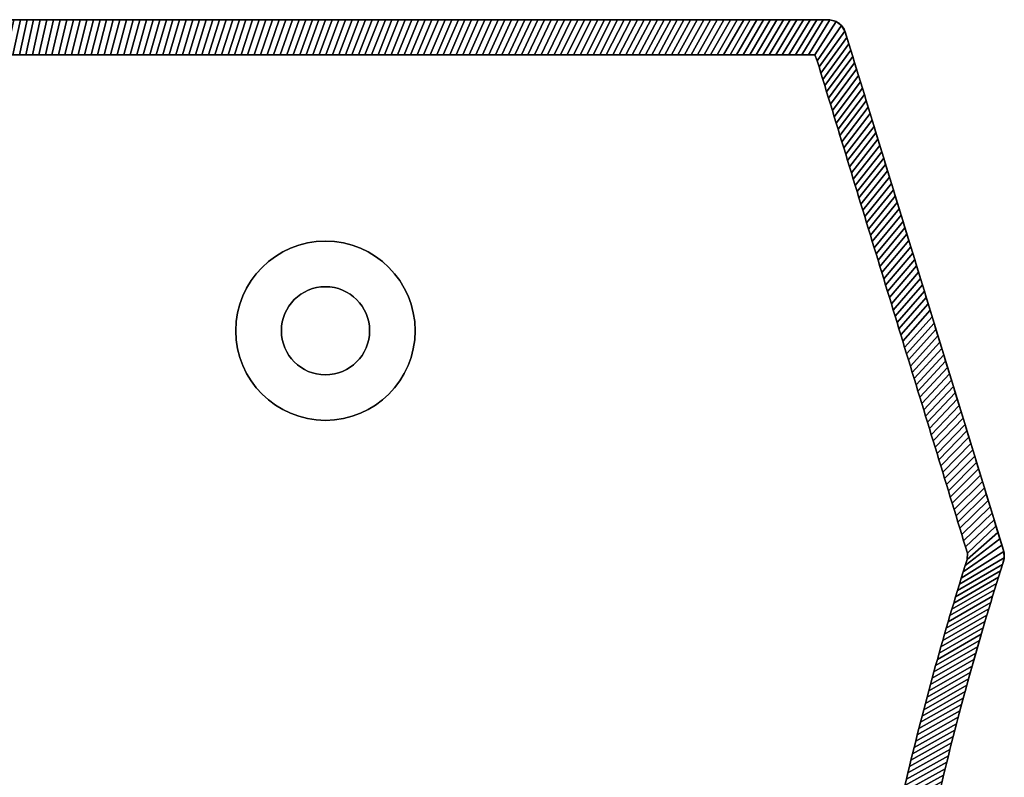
# Model space of a CAD drawing. Extents: x -14.9 to 10.6, y -11.3 to 8.7.
# Tile 13 of 13: x 4 to 10.6, y 3.7 to 8.7. Entities that reach past the tile are written whole.
import ezdxf

# ---------------------------------------------------------------- set-up
doc = ezdxf.new("R2010")
doc.units = 0
doc.header["$MEASUREMENT"] = 0
doc.layers.get('0').update_dxf_attribs({"linetype": 'CONTINUOUS'})

msp = doc.modelspace()

# ---------------------------------------------------------------- linework, layer by layer
at = {"elevation": -7.7762}
msp.add_lwpolyline([(10.5531, -7.7074), (9.4926, -11.1843, -0.326191), (9.3799, -11.2666), (8.7916, -11.2666), (-14.6762, -11.2666, -0.376322), (-14.8817, -11.0321), (-14.8817, -11.0314), (-14.8817, 8.4989, -0.376322), (-14.6762, 8.7334), (8.7916, 8.7334), (9.3799, 8.7334, -0.32213), (9.492, 8.6528), (10.5531, 5.1743, -0.164351), (10.5529, 5.0985, 0.155264), (10.553, -7.6316, -0.162918)], format="xyb", close=True, dxfattribs=at)
at = {"extrusion": (-6.94077e-08, 1, -1.83697e-16)}
for centre, radius in [((-5.9798, -5.9258, 8.7334), 0.6102), ((-5.9798, 4.6411, 8.7334), 0.6102), ((-5.9798, -5.9258, 8.7334), 0.2756), ((-5.9798, 4.6411, 8.7334), 0.2756)]:
    msp.add_circle(centre, radius, dxfattribs=at)
for radius in [0.6011, 0.2956]:
    msp.add_circle((6.008, 6.6468, -8.0124), radius)
at = {"extrusion": (0, 0, -1)}
for radius in [0.6011, 0.2956]:
    msp.add_circle((-6.008, 6.6468, -6.73), radius, dxfattribs=at)

# ---------------------------------------------------------------- meshes
mesh = msp.add_polymesh((2, 9))
for k, corner in enumerate([(4.0867, 8.4972, -8.0124), (4.043, 8.4972, -8.0124), (3.9993, 8.4972, -8.0124), (3.9556, 8.4972, -8.0124), (3.9119, 8.4972, -8.0124), (3.8681, 8.4972, -8.0124), (3.8244, 8.4972, -8.0124), (3.7807, 8.4972, -8.0124), (3.737, 8.4972, -8.0124), (4.1404, 8.7334, -7.7762), (4.0959, 8.7334, -7.7762), (4.0514, 8.7334, -7.7762), (4.007, 8.7334, -7.7762), (3.9625, 8.7334, -7.7762), (3.918, 8.7334, -7.7762), (3.8735, 8.7334, -7.7762), (3.829, 8.7334, -7.7762), (3.7845, 8.7334, -7.7762)]):
    mesh.set_mesh_vertex(divmod(k, 9), corner)
mesh = msp.add_polymesh((2, 9))
for k, corner in enumerate([(3.7807, 8.4972, 6.73), (3.8244, 8.4972, 6.73), (3.8681, 8.4972, 6.73), (3.9119, 8.4972, 6.73), (3.9556, 8.4972, 6.73), (3.9993, 8.4972, 6.73), (4.043, 8.4972, 6.73), (4.0867, 8.4972, 6.73), (4.1305, 8.4972, 6.73), (3.829, 8.7334, 6.4938), (3.8735, 8.7334, 6.4938), (3.918, 8.7334, 6.4938), (3.9625, 8.7334, 6.4938), (4.007, 8.7334, 6.4938), (4.0514, 8.7334, 6.4938), (4.0959, 8.7334, 6.4938), (4.1404, 8.7334, 6.4938), (4.1849, 8.7334, 6.4938)]):
    mesh.set_mesh_vertex(divmod(k, 9), corner)
mesh = msp.add_polymesh((2, 9))
for k, corner in enumerate([(4.4365, 8.4972, -8.0124), (4.3928, 8.4972, -8.0124), (4.3491, 8.4972, -8.0124), (4.3053, 8.4972, -8.0124), (4.2616, 8.4972, -8.0124), (4.2179, 8.4972, -8.0124), (4.1742, 8.4972, -8.0124), (4.1305, 8.4972, -8.0124), (4.0867, 8.4972, -8.0124), (4.4964, 8.7334, -7.7762), (4.4519, 8.7334, -7.7762), (4.4074, 8.7334, -7.7762), (4.3629, 8.7334, -7.7762), (4.3184, 8.7334, -7.7762), (4.2739, 8.7334, -7.7762), (4.2294, 8.7334, -7.7762), (4.1849, 8.7334, -7.7762), (4.1404, 8.7334, -7.7762)]):
    mesh.set_mesh_vertex(divmod(k, 9), corner)
mesh = msp.add_polymesh((2, 9))
for k, corner in enumerate([(4.1305, 8.4972, 6.73), (4.1742, 8.4972, 6.73), (4.2179, 8.4972, 6.73), (4.2616, 8.4972, 6.73), (4.3053, 8.4972, 6.73), (4.3491, 8.4972, 6.73), (4.3928, 8.4972, 6.73), (4.4365, 8.4972, 6.73), (4.4802, 8.4972, 6.73), (4.1849, 8.7334, 6.4938), (4.2294, 8.7334, 6.4938), (4.2739, 8.7334, 6.4938), (4.3184, 8.7334, 6.4938), (4.3629, 8.7334, 6.4938), (4.4074, 8.7334, 6.4938), (4.4519, 8.7334, 6.4938), (4.4964, 8.7334, 6.4938), (4.5408, 8.7334, 6.4938)]):
    mesh.set_mesh_vertex(divmod(k, 9), corner)
mesh = msp.add_polymesh((2, 9))
for k, corner in enumerate([(4.7863, 8.4972, -8.0124), (4.7425, 8.4972, -8.0124), (4.6988, 8.4972, -8.0124), (4.6551, 8.4972, -8.0124), (4.6114, 8.4972, -8.0124), (4.5677, 8.4972, -8.0124), (4.5239, 8.4972, -8.0124), (4.4802, 8.4972, -8.0124), (4.4365, 8.4972, -8.0124), (4.8523, 8.7334, -7.7762), (4.8078, 8.7334, -7.7762), (4.7633, 8.7334, -7.7762), (4.7188, 8.7334, -7.7762), (4.6743, 8.7334, -7.7762), (4.6298, 8.7334, -7.7762), (4.5853, 8.7334, -7.7762), (4.5408, 8.7334, -7.7762), (4.4964, 8.7334, -7.7762)]):
    mesh.set_mesh_vertex(divmod(k, 9), corner)
mesh = msp.add_polymesh((2, 9))
for k, corner in enumerate([(4.4802, 8.4972, 6.73), (4.5239, 8.4972, 6.73), (4.5677, 8.4972, 6.73), (4.6114, 8.4972, 6.73), (4.6551, 8.4972, 6.73), (4.6988, 8.4972, 6.73), (4.7425, 8.4972, 6.73), (4.7863, 8.4972, 6.73), (4.83, 8.4972, 6.73), (4.5408, 8.7334, 6.4938), (4.5853, 8.7334, 6.4938), (4.6298, 8.7334, 6.4938), (4.6743, 8.7334, 6.4938), (4.7188, 8.7334, 6.4938), (4.7633, 8.7334, 6.4938), (4.8078, 8.7334, 6.4938), (4.8523, 8.7334, 6.4938), (4.8968, 8.7334, 6.4938)]):
    mesh.set_mesh_vertex(divmod(k, 9), corner)
mesh = msp.add_polymesh((2, 9))
for k, corner in enumerate([(5.136, 8.4972, -8.0124), (5.0923, 8.4972, -8.0124), (5.0486, 8.4972, -8.0124), (5.0049, 8.4972, -8.0124), (4.9611, 8.4972, -8.0124), (4.9174, 8.4972, -8.0124), (4.8737, 8.4972, -8.0124), (4.83, 8.4972, -8.0124), (4.7863, 8.4972, -8.0124), (5.2082, 8.7334, -7.7762), (5.1637, 8.7334, -7.7762), (5.1192, 8.7334, -7.7762), (5.0747, 8.7334, -7.7762), (5.0302, 8.7334, -7.7762), (4.9857, 8.7334, -7.7762), (4.9413, 8.7334, -7.7762), (4.8968, 8.7334, -7.7762), (4.8523, 8.7334, -7.7762)]):
    mesh.set_mesh_vertex(divmod(k, 9), corner)
mesh = msp.add_polymesh((2, 9))
for k, corner in enumerate([(4.83, 8.4972, 6.73), (4.8737, 8.4972, 6.73), (4.9174, 8.4972, 6.73), (4.9611, 8.4972, 6.73), (5.0049, 8.4972, 6.73), (5.0486, 8.4972, 6.73), (5.0923, 8.4972, 6.73), (5.136, 8.4972, 6.73), (5.1797, 8.4972, 6.73), (4.8968, 8.7334, 6.4938), (4.9413, 8.7334, 6.4938), (4.9857, 8.7334, 6.4938), (5.0302, 8.7334, 6.4938), (5.0747, 8.7334, 6.4938), (5.1192, 8.7334, 6.4938), (5.1637, 8.7334, 6.4938), (5.2082, 8.7334, 6.4938), (5.2527, 8.7334, 6.4938)]):
    mesh.set_mesh_vertex(divmod(k, 9), corner)
mesh = msp.add_polymesh((2, 9))
for k, corner in enumerate([(5.4858, 8.4972, -8.0124), (5.442, 8.4972, -8.0124), (5.3983, 8.4972, -8.0124), (5.3546, 8.4972, -8.0124), (5.3109, 8.4972, -8.0124), (5.2672, 8.4972, -8.0124), (5.2235, 8.4972, -8.0124), (5.1797, 8.4972, -8.0124), (5.136, 8.4972, -8.0124), (5.5641, 8.7334, -7.7762), (5.5196, 8.7334, -7.7762), (5.4751, 8.7334, -7.7762), (5.4306, 8.7334, -7.7762), (5.3862, 8.7334, -7.7762), (5.3417, 8.7334, -7.7762), (5.2972, 8.7334, -7.7762), (5.2527, 8.7334, -7.7762), (5.2082, 8.7334, -7.7762)]):
    mesh.set_mesh_vertex(divmod(k, 9), corner)
mesh = msp.add_polymesh((2, 9))
for k, corner in enumerate([(5.1797, 8.4972, 6.73), (5.2235, 8.4972, 6.73), (5.2672, 8.4972, 6.73), (5.3109, 8.4972, 6.73), (5.3546, 8.4972, 6.73), (5.3983, 8.4972, 6.73), (5.442, 8.4972, 6.73), (5.4858, 8.4972, 6.73), (5.5295, 8.4972, 6.73), (5.2527, 8.7334, 6.4938), (5.2972, 8.7334, 6.4938), (5.3417, 8.7334, 6.4938), (5.3862, 8.7334, 6.4938), (5.4306, 8.7334, 6.4938), (5.4751, 8.7334, 6.4938), (5.5196, 8.7334, 6.4938), (5.5641, 8.7334, 6.4938), (5.6086, 8.7334, 6.4938)]):
    mesh.set_mesh_vertex(divmod(k, 9), corner)
mesh = msp.add_polymesh((2, 9))
for k, corner in enumerate([(5.8355, 8.4972, -8.0124), (5.7918, 8.4972, -8.0124), (5.7481, 8.4972, -8.0124), (5.7044, 8.4972, -8.0124), (5.6606, 8.4972, -8.0124), (5.6169, 8.4972, -8.0124), (5.5732, 8.4972, -8.0124), (5.5295, 8.4972, -8.0124), (5.4858, 8.4972, -8.0124), (5.92, 8.7334, -7.7762), (5.8756, 8.7334, -7.7762), (5.8311, 8.7334, -7.7762), (5.7866, 8.7334, -7.7762), (5.7421, 8.7334, -7.7762), (5.6976, 8.7334, -7.7762), (5.6531, 8.7334, -7.7762), (5.6086, 8.7334, -7.7762), (5.5641, 8.7334, -7.7762)]):
    mesh.set_mesh_vertex(divmod(k, 9), corner)
mesh = msp.add_polymesh((2, 9))
for k, corner in enumerate([(5.5295, 8.4972, 6.73), (5.5732, 8.4972, 6.73), (5.6169, 8.4972, 6.73), (5.6606, 8.4972, 6.73), (5.7044, 8.4972, 6.73), (5.7481, 8.4972, 6.73), (5.7918, 8.4972, 6.73), (5.8355, 8.4972, 6.73), (5.8792, 8.4972, 6.73), (5.6086, 8.7334, 6.4938), (5.6531, 8.7334, 6.4938), (5.6976, 8.7334, 6.4938), (5.7421, 8.7334, 6.4938), (5.7866, 8.7334, 6.4938), (5.8311, 8.7334, 6.4938), (5.8756, 8.7334, 6.4938), (5.92, 8.7334, 6.4938), (5.9645, 8.7334, 6.4938)]):
    mesh.set_mesh_vertex(divmod(k, 9), corner)
mesh = msp.add_polymesh((2, 9))
for k, corner in enumerate([(6.1853, 8.4972, -8.0124), (6.1416, 8.4972, -8.0124), (6.0978, 8.4972, -8.0124), (6.0541, 8.4972, -8.0124), (6.0104, 8.4972, -8.0124), (5.9667, 8.4972, -8.0124), (5.923, 8.4972, -8.0124), (5.8792, 8.4972, -8.0124), (5.8355, 8.4972, -8.0124), (6.276, 8.7334, -7.7762), (6.2315, 8.7334, -7.7762), (6.187, 8.7334, -7.7762), (6.1425, 8.7334, -7.7762), (6.098, 8.7334, -7.7762), (6.0535, 8.7334, -7.7762), (6.009, 8.7334, -7.7762), (5.9645, 8.7334, -7.7762), (5.92, 8.7334, -7.7762)]):
    mesh.set_mesh_vertex(divmod(k, 9), corner)
mesh = msp.add_polymesh((2, 9))
for k, corner in enumerate([(5.8792, 8.4972, 6.73), (5.923, 8.4972, 6.73), (5.9667, 8.4972, 6.73), (6.0104, 8.4972, 6.73), (6.0541, 8.4972, 6.73), (6.0978, 8.4972, 6.73), (6.1416, 8.4972, 6.73), (6.1853, 8.4972, 6.73), (6.229, 8.4972, 6.73), (5.9645, 8.7334, 6.4938), (6.009, 8.7334, 6.4938), (6.0535, 8.7334, 6.4938), (6.098, 8.7334, 6.4938), (6.1425, 8.7334, 6.4938), (6.187, 8.7334, 6.4938), (6.2315, 8.7334, 6.4938), (6.276, 8.7334, 6.4938), (6.3205, 8.7334, 6.4938)]):
    mesh.set_mesh_vertex(divmod(k, 9), corner)
mesh = msp.add_polymesh((2, 9))
for k, corner in enumerate([(6.535, 8.4972, -8.0124), (6.4913, 8.4972, -8.0124), (6.4476, 8.4972, -8.0124), (6.4039, 8.4972, -8.0124), (6.3602, 8.4972, -8.0124), (6.3164, 8.4972, -8.0124), (6.2727, 8.4972, -8.0124), (6.229, 8.4972, -8.0124), (6.1853, 8.4972, -8.0124), (6.6319, 8.7334, -7.7762), (6.5874, 8.7334, -7.7762), (6.5429, 8.7334, -7.7762), (6.4984, 8.7334, -7.7762), (6.4539, 8.7334, -7.7762), (6.4094, 8.7334, -7.7762), (6.3649, 8.7334, -7.7762), (6.3205, 8.7334, -7.7762), (6.276, 8.7334, -7.7762)]):
    mesh.set_mesh_vertex(divmod(k, 9), corner)
mesh = msp.add_polymesh((2, 9))
for k, corner in enumerate([(6.229, 8.4972, 6.73), (6.2727, 8.4972, 6.73), (6.3164, 8.4972, 6.73), (6.3602, 8.4972, 6.73), (6.4039, 8.4972, 6.73), (6.4476, 8.4972, 6.73), (6.4913, 8.4972, 6.73), (6.535, 8.4972, 6.73), (6.5788, 8.4972, 6.73), (6.3205, 8.7334, 6.4938), (6.3649, 8.7334, 6.4938), (6.4094, 8.7334, 6.4938), (6.4539, 8.7334, 6.4938), (6.4984, 8.7334, 6.4938), (6.5429, 8.7334, 6.4938), (6.5874, 8.7334, 6.4938), (6.6319, 8.7334, 6.4938), (6.6764, 8.7334, 6.4938)]):
    mesh.set_mesh_vertex(divmod(k, 9), corner)
mesh = msp.add_polymesh((2, 9))
for k, corner in enumerate([(6.8848, 8.4972, -8.0124), (6.8411, 8.4972, -8.0124), (6.7974, 8.4972, -8.0124), (6.7536, 8.4972, -8.0124), (6.7099, 8.4972, -8.0124), (6.6662, 8.4972, -8.0124), (6.6225, 8.4972, -8.0124), (6.5788, 8.4972, -8.0124), (6.535, 8.4972, -8.0124), (6.9878, 8.7334, -7.7762), (6.9433, 8.7334, -7.7762), (6.8988, 8.7334, -7.7762), (6.8543, 8.7334, -7.7762), (6.8098, 8.7334, -7.7762), (6.7654, 8.7334, -7.7762), (6.7209, 8.7334, -7.7762), (6.6764, 8.7334, -7.7762), (6.6319, 8.7334, -7.7762)]):
    mesh.set_mesh_vertex(divmod(k, 9), corner)
mesh = msp.add_polymesh((2, 9))
for k, corner in enumerate([(6.5788, 8.4972, 6.73), (6.6225, 8.4972, 6.73), (6.6662, 8.4972, 6.73), (6.7099, 8.4972, 6.73), (6.7536, 8.4972, 6.73), (6.7974, 8.4972, 6.73), (6.8411, 8.4972, 6.73), (6.8848, 8.4972, 6.73), (6.9285, 8.4972, 6.73), (6.6764, 8.7334, 6.4938), (6.7209, 8.7334, 6.4938), (6.7654, 8.7334, 6.4938), (6.8098, 8.7334, 6.4938), (6.8543, 8.7334, 6.4938), (6.8988, 8.7334, 6.4938), (6.9433, 8.7334, 6.4938), (6.9878, 8.7334, 6.4938), (7.0323, 8.7334, 6.4938)]):
    mesh.set_mesh_vertex(divmod(k, 9), corner)
mesh = msp.add_polymesh((2, 9))
for k, corner in enumerate([(7.2346, 8.4972, -8.0124), (7.1908, 8.4972, -8.0124), (7.1471, 8.4972, -8.0124), (7.1034, 8.4972, -8.0124), (7.0597, 8.4972, -8.0124), (7.016, 8.4972, -8.0124), (6.9722, 8.4972, -8.0124), (6.9285, 8.4972, -8.0124), (6.8848, 8.4972, -8.0124), (7.3437, 8.7334, -7.7762), (7.2992, 8.7334, -7.7762), (7.2547, 8.7334, -7.7762), (7.2103, 8.7334, -7.7762), (7.1658, 8.7334, -7.7762), (7.1213, 8.7334, -7.7762), (7.0768, 8.7334, -7.7762), (7.0323, 8.7334, -7.7762), (6.9878, 8.7334, -7.7762)]):
    mesh.set_mesh_vertex(divmod(k, 9), corner)
mesh = msp.add_polymesh((2, 9))
for k, corner in enumerate([(6.9285, 8.4972, 6.73), (6.9722, 8.4972, 6.73), (7.016, 8.4972, 6.73), (7.0597, 8.4972, 6.73), (7.1034, 8.4972, 6.73), (7.1471, 8.4972, 6.73), (7.1908, 8.4972, 6.73), (7.2346, 8.4972, 6.73), (7.2783, 8.4972, 6.73), (7.0323, 8.7334, 6.4938), (7.0768, 8.7334, 6.4938), (7.1213, 8.7334, 6.4938), (7.1658, 8.7334, 6.4938), (7.2103, 8.7334, 6.4938), (7.2547, 8.7334, 6.4938), (7.2992, 8.7334, 6.4938), (7.3437, 8.7334, 6.4938), (7.3882, 8.7334, 6.4938)]):
    mesh.set_mesh_vertex(divmod(k, 9), corner)
mesh = msp.add_polymesh((2, 9))
for k, corner in enumerate([(7.5843, 8.4972, -8.0124), (7.5406, 8.4972, -8.0124), (7.4969, 8.4972, -8.0124), (7.4532, 8.4972, -8.0124), (7.4094, 8.4972, -8.0124), (7.3657, 8.4972, -8.0124), (7.322, 8.4972, -8.0124), (7.2783, 8.4972, -8.0124), (7.2346, 8.4972, -8.0124), (7.6997, 8.7334, -7.7762), (7.6552, 8.7334, -7.7762), (7.6107, 8.7334, -7.7762), (7.5662, 8.7334, -7.7762), (7.5217, 8.7334, -7.7762), (7.4772, 8.7334, -7.7762), (7.4327, 8.7334, -7.7762), (7.3882, 8.7334, -7.7762), (7.3437, 8.7334, -7.7762)]):
    mesh.set_mesh_vertex(divmod(k, 9), corner)
mesh = msp.add_polymesh((2, 9))
for k, corner in enumerate([(7.2783, 8.4972, 6.73), (7.322, 8.4972, 6.73), (7.3657, 8.4972, 6.73), (7.4094, 8.4972, 6.73), (7.4532, 8.4972, 6.73), (7.4969, 8.4972, 6.73), (7.5406, 8.4972, 6.73), (7.5843, 8.4972, 6.73), (7.628, 8.4972, 6.73), (7.3882, 8.7334, 6.4938), (7.4327, 8.7334, 6.4938), (7.4772, 8.7334, 6.4938), (7.5217, 8.7334, 6.4938), (7.5662, 8.7334, 6.4938), (7.6107, 8.7334, 6.4938), (7.6552, 8.7334, 6.4938), (7.6997, 8.7334, 6.4938), (7.7441, 8.7334, 6.4938)]):
    mesh.set_mesh_vertex(divmod(k, 9), corner)
mesh = msp.add_polymesh((2, 9))
for k, corner in enumerate([(7.9341, 8.4972, -8.0124), (7.8904, 8.4972, -8.0124), (7.8466, 8.4972, -8.0124), (7.8029, 8.4972, -8.0124), (7.7592, 8.4972, -8.0124), (7.7155, 8.4972, -8.0124), (7.6718, 8.4972, -8.0124), (7.628, 8.4972, -8.0124), (7.5843, 8.4972, -8.0124), (8.0556, 8.7334, -7.7762), (8.0111, 8.7334, -7.7762), (7.9666, 8.7334, -7.7762), (7.9221, 8.7334, -7.7762), (7.8776, 8.7334, -7.7762), (7.8331, 8.7334, -7.7762), (7.7886, 8.7334, -7.7762), (7.7441, 8.7334, -7.7762), (7.6997, 8.7334, -7.7762)]):
    mesh.set_mesh_vertex(divmod(k, 9), corner)
mesh = msp.add_polymesh((2, 9))
for k, corner in enumerate([(7.628, 8.4972, 6.73), (7.6718, 8.4972, 6.73), (7.7155, 8.4972, 6.73), (7.7592, 8.4972, 6.73), (7.8029, 8.4972, 6.73), (7.8466, 8.4972, 6.73), (7.8904, 8.4972, 6.73), (7.9341, 8.4972, 6.73), (7.9778, 8.4972, 6.73), (7.7441, 8.7334, 6.4938), (7.7886, 8.7334, 6.4938), (7.8331, 8.7334, 6.4938), (7.8776, 8.7334, 6.4938), (7.9221, 8.7334, 6.4938), (7.9666, 8.7334, 6.4938), (8.0111, 8.7334, 6.4938), (8.0556, 8.7334, 6.4938), (8.1001, 8.7334, 6.4938)]):
    mesh.set_mesh_vertex(divmod(k, 9), corner)
mesh = msp.add_polymesh((2, 9))
for k, corner in enumerate([(8.2838, 8.4972, -8.0124), (8.2401, 8.4972, -8.0124), (8.1964, 8.4972, -8.0124), (8.1527, 8.4972, -8.0124), (8.109, 8.4972, -8.0124), (8.0652, 8.4972, -8.0124), (8.0215, 8.4972, -8.0124), (7.9778, 8.4972, -8.0124), (7.9341, 8.4972, -8.0124), (8.4115, 8.7334, -7.7762), (8.367, 8.7334, -7.7762), (8.3225, 8.7334, -7.7762), (8.278, 8.7334, -7.7762), (8.2335, 8.7334, -7.7762), (8.189, 8.7334, -7.7762), (8.1446, 8.7334, -7.7762), (8.1001, 8.7334, -7.7762), (8.0556, 8.7334, -7.7762)]):
    mesh.set_mesh_vertex(divmod(k, 9), corner)
mesh = msp.add_polymesh((2, 9))
for k, corner in enumerate([(7.9778, 8.4972, 6.73), (8.0215, 8.4972, 6.73), (8.0652, 8.4972, 6.73), (8.109, 8.4972, 6.73), (8.1527, 8.4972, 6.73), (8.1964, 8.4972, 6.73), (8.2401, 8.4972, 6.73), (8.2838, 8.4972, 6.73), (8.3276, 8.4972, 6.73), (8.1001, 8.7334, 6.4938), (8.1446, 8.7334, 6.4938), (8.189, 8.7334, 6.4938), (8.2335, 8.7334, 6.4938), (8.278, 8.7334, 6.4938), (8.3225, 8.7334, 6.4938), (8.367, 8.7334, 6.4938), (8.4115, 8.7334, 6.4938), (8.456, 8.7334, 6.4938)]):
    mesh.set_mesh_vertex(divmod(k, 9), corner)
mesh = msp.add_polymesh((2, 9))
for k, corner in enumerate([(8.6336, 8.4972, -8.0124), (8.5899, 8.4972, -8.0124), (8.5462, 8.4972, -8.0124), (8.5024, 8.4972, -8.0124), (8.4587, 8.4972, -8.0124), (8.415, 8.4972, -8.0124), (8.3713, 8.4972, -8.0124), (8.3276, 8.4972, -8.0124), (8.2838, 8.4972, -8.0124), (8.7674, 8.7334, -7.7762), (8.7229, 8.7334, -7.7762), (8.6784, 8.7334, -7.7762), (8.6339, 8.7334, -7.7762), (8.5895, 8.7334, -7.7762), (8.545, 8.7334, -7.7762), (8.5005, 8.7334, -7.7762), (8.456, 8.7334, -7.7762), (8.4115, 8.7334, -7.7762)]):
    mesh.set_mesh_vertex(divmod(k, 9), corner)
mesh = msp.add_polymesh((2, 9))
for k, corner in enumerate([(8.3276, 8.4972, 6.73), (8.3713, 8.4972, 6.73), (8.415, 8.4972, 6.73), (8.4587, 8.4972, 6.73), (8.5024, 8.4972, 6.73), (8.5462, 8.4972, 6.73), (8.5899, 8.4972, 6.73), (8.6336, 8.4972, 6.73), (8.6773, 8.4972, 6.73), (8.456, 8.7334, 6.4938), (8.5005, 8.7334, 6.4938), (8.545, 8.7334, 6.4938), (8.5895, 8.7334, 6.4938), (8.6339, 8.7334, 6.4938), (8.6784, 8.7334, 6.4938), (8.7229, 8.7334, 6.4938), (8.7674, 8.7334, 6.4938), (8.8119, 8.7334, 6.4938)]):
    mesh.set_mesh_vertex(divmod(k, 9), corner)
mesh = msp.add_polymesh((2, 9))
for k, corner in enumerate([(8.9834, 8.4972, -8.0124), (8.9396, 8.4972, -8.0124), (8.8959, 8.4972, -8.0124), (8.8522, 8.4972, -8.0124), (8.8085, 8.4972, -8.0124), (8.7648, 8.4972, -8.0124), (8.721, 8.4972, -8.0124), (8.6773, 8.4972, -8.0124), (8.6336, 8.4972, -8.0124), (9.1233, 8.7334, -7.7762), (9.0789, 8.7334, -7.7762), (9.0344, 8.7334, -7.7762), (8.9899, 8.7334, -7.7762), (8.9454, 8.7334, -7.7762), (8.9009, 8.7334, -7.7762), (8.8564, 8.7334, -7.7762), (8.8119, 8.7334, -7.7762), (8.7674, 8.7334, -7.7762)]):
    mesh.set_mesh_vertex(divmod(k, 9), corner)
mesh = msp.add_polymesh((2, 9))
for k, corner in enumerate([(8.6773, 8.4972, 6.73), (8.721, 8.4972, 6.73), (8.7648, 8.4972, 6.73), (8.8085, 8.4972, 6.73), (8.8522, 8.4972, 6.73), (8.8959, 8.4972, 6.73), (8.9396, 8.4972, 6.73), (8.9834, 8.4972, 6.73), (9.0271, 8.4972, 6.73), (8.8119, 8.7334, 6.4938), (8.8564, 8.7334, 6.4938), (8.9009, 8.7334, 6.4938), (8.9454, 8.7334, 6.4938), (8.9899, 8.7334, 6.4938), (9.0344, 8.7334, 6.4938), (9.0789, 8.7334, 6.4938), (9.1233, 8.7334, 6.4938), (9.1678, 8.7334, 6.4938)]):
    mesh.set_mesh_vertex(divmod(k, 9), corner)
mesh = msp.add_polymesh((2, 9))
for k, corner in enumerate([(9.3044, 8.4583, -8.0124), (9.2894, 8.4972, -8.0124), (9.2457, 8.4972, -8.0124), (9.202, 8.4972, -8.0124), (9.1582, 8.4972, -8.0124), (9.1145, 8.4972, -8.0124), (9.0708, 8.4972, -8.0124), (9.0271, 8.4972, -8.0124), (8.9834, 8.4972, -8.0124), (9.468, 8.694, -7.7762), (9.4328, 8.7209, -7.7762), (9.3903, 8.7329, -7.7762), (9.3458, 8.7334, -7.7762), (9.3013, 8.7334, -7.7762), (9.2568, 8.7334, -7.7762), (9.2123, 8.7334, -7.7762), (9.1678, 8.7334, -7.7762), (9.1233, 8.7334, -7.7762)]):
    mesh.set_mesh_vertex(divmod(k, 9), corner)
mesh = msp.add_polymesh((2, 9))
for k, corner in enumerate([(9.0271, 8.4972, 6.73), (9.0708, 8.4972, 6.73), (9.1145, 8.4972, 6.73), (9.1582, 8.4972, 6.73), (9.202, 8.4972, 6.73), (9.2457, 8.4972, 6.73), (9.2894, 8.4972, 6.73), (9.3044, 8.4583, 6.73), (9.3171, 8.4165, 6.73), (9.1678, 8.7334, 6.4938), (9.2123, 8.7334, 6.4938), (9.2568, 8.7334, 6.4938), (9.3013, 8.7334, 6.4938), (9.3458, 8.7334, 6.4938), (9.3903, 8.7329, 6.4938), (9.4328, 8.7209, 6.4938), (9.468, 8.694, 6.4938), (9.4908, 8.6562, 6.4938)]):
    mesh.set_mesh_vertex(divmod(k, 9), corner)
mesh = msp.add_polymesh((2, 9))
for k, corner in enumerate([(9.4064, 8.1238, -8.0124), (9.3936, 8.1656, -8.0124), (9.3809, 8.2074, -8.0124), (9.3681, 8.2493, -8.0124), (9.3554, 8.2911, -8.0124), (9.3426, 8.3329, -8.0124), (9.3299, 8.3747, -8.0124), (9.3171, 8.4165, -8.0124), (9.3044, 8.4583, -8.0124), (9.5818, 8.3583, -7.7762), (9.5688, 8.4009, -7.7762), (9.5558, 8.4434, -7.7762), (9.5429, 8.486, -7.7762), (9.5299, 8.5285, -7.7762), (9.5169, 8.5711, -7.7762), (9.5039, 8.6136, -7.7762), (9.4908, 8.6562, -7.7762), (9.468, 8.694, -7.7762)]):
    mesh.set_mesh_vertex(divmod(k, 9), corner)
mesh = msp.add_polymesh((2, 9))
for k, corner in enumerate([(9.3171, 8.4165, 6.73), (9.3299, 8.3747, 6.73), (9.3426, 8.3329, 6.73), (9.3554, 8.2911, 6.73), (9.3681, 8.2493, 6.73), (9.3809, 8.2074, 6.73), (9.3936, 8.1656, 6.73), (9.4064, 8.1238, 6.73), (9.4192, 8.082, 6.73), (9.4908, 8.6562, 6.4938), (9.5039, 8.6136, 6.4938), (9.5169, 8.5711, 6.4938), (9.5299, 8.5285, 6.4938), (9.5429, 8.486, 6.4938), (9.5558, 8.4434, 6.4938), (9.5688, 8.4009, 6.4938), (9.5818, 8.3583, 6.4938), (9.5948, 8.3158, 6.4938)]):
    mesh.set_mesh_vertex(divmod(k, 9), corner)
mesh = msp.add_polymesh((2, 9))
for k, corner in enumerate([(9.5084, 7.7893, -8.0124), (9.4957, 7.8311, -8.0124), (9.4829, 7.8729, -8.0124), (9.4702, 7.9147, -8.0124), (9.4574, 7.9565, -8.0124), (9.4447, 7.9984, -8.0124), (9.4319, 8.0402, -8.0124), (9.4192, 8.082, -8.0124), (9.4064, 8.1238, -8.0124), (9.6857, 8.0179, -7.7762), (9.6727, 8.0604, -7.7762), (9.6597, 8.103, -7.7762), (9.6467, 8.1455, -7.7762), (9.6337, 8.1881, -7.7762), (9.6208, 8.2307, -7.7762), (9.6078, 8.2732, -7.7762), (9.5948, 8.3158, -7.7762), (9.5818, 8.3583, -7.7762)]):
    mesh.set_mesh_vertex(divmod(k, 9), corner)
mesh = msp.add_polymesh((2, 9))
for k, corner in enumerate([(9.4192, 8.082, 6.73), (9.4319, 8.0402, 6.73), (9.4447, 7.9984, 6.73), (9.4574, 7.9565, 6.73), (9.4702, 7.9147, 6.73), (9.4829, 7.8729, 6.73), (9.4957, 7.8311, 6.73), (9.5084, 7.7893, 6.73), (9.5212, 7.7474, 6.73), (9.5948, 8.3158, 6.4938), (9.6078, 8.2732, 6.4938), (9.6208, 8.2307, 6.4938), (9.6337, 8.1881, 6.4938), (9.6467, 8.1455, 6.4938), (9.6597, 8.103, 6.4938), (9.6727, 8.0604, 6.4938), (9.6857, 8.0179, 6.4938), (9.6986, 7.9753, 6.4938)]):
    mesh.set_mesh_vertex(divmod(k, 9), corner)
mesh = msp.add_polymesh((2, 9))
for k, corner in enumerate([(9.6105, 7.4547, -8.0124), (9.5977, 7.4965, -8.0124), (9.585, 7.5384, -8.0124), (9.5722, 7.5802, -8.0124), (9.5595, 7.622, -8.0124), (9.5467, 7.6638, -8.0124), (9.534, 7.7056, -8.0124), (9.5212, 7.7474, -8.0124), (9.5084, 7.7893, -8.0124), (9.7895, 7.6774, -7.7762), (9.7765, 7.72, -7.7762), (9.7635, 7.7626, -7.7762), (9.7506, 7.8051, -7.7762), (9.7376, 7.8477, -7.7762), (9.7246, 7.8902, -7.7762), (9.7116, 7.9328, -7.7762), (9.6986, 7.9753, -7.7762), (9.6857, 8.0179, -7.7762)]):
    mesh.set_mesh_vertex(divmod(k, 9), corner)
mesh = msp.add_polymesh((2, 9))
for k, corner in enumerate([(9.5212, 7.7474, 6.73), (9.534, 7.7056, 6.73), (9.5467, 7.6638, 6.73), (9.5595, 7.622, 6.73), (9.5722, 7.5802, 6.73), (9.585, 7.5384, 6.73), (9.5977, 7.4965, 6.73), (9.6105, 7.4547, 6.73), (9.6233, 7.4129, 6.73), (9.6986, 7.9753, 6.4938), (9.7116, 7.9328, 6.4938), (9.7246, 7.8902, 6.4938), (9.7376, 7.8477, 6.4938), (9.7506, 7.8051, 6.4938), (9.7635, 7.7626, 6.4938), (9.7765, 7.72, 6.4938), (9.7895, 7.6774, 6.4938), (9.8025, 7.6349, 6.4938)]):
    mesh.set_mesh_vertex(divmod(k, 9), corner)
mesh = msp.add_polymesh((2, 9))
for k, corner in enumerate([(9.7125, 7.1202, -8.0124), (9.6998, 7.162, -8.0124), (9.687, 7.2038, -8.0124), (9.6743, 7.2456, -8.0124), (9.6615, 7.2875, -8.0124), (9.6488, 7.3293, -8.0124), (9.636, 7.3711, -8.0124), (9.6233, 7.4129, -8.0124), (9.6105, 7.4547, -8.0124), (9.8933, 7.337, -7.7762), (9.8804, 7.3796, -7.7762), (9.8674, 7.4221, -7.7762), (9.8544, 7.4647, -7.7762), (9.8414, 7.5072, -7.7762), (9.8284, 7.5498, -7.7762), (9.8155, 7.5923, -7.7762), (9.8025, 7.6349, -7.7762), (9.7895, 7.6774, -7.7762)]):
    mesh.set_mesh_vertex(divmod(k, 9), corner)
mesh = msp.add_polymesh((2, 9))
for k, corner in enumerate([(9.6233, 7.4129, 6.73), (9.636, 7.3711, 6.73), (9.6488, 7.3293, 6.73), (9.6615, 7.2875, 6.73), (9.6743, 7.2456, 6.73), (9.687, 7.2038, 6.73), (9.6998, 7.162, 6.73), (9.7125, 7.1202, 6.73), (9.7253, 7.0784, 6.73), (9.8025, 7.6349, 6.4938), (9.8155, 7.5923, 6.4938), (9.8284, 7.5498, 6.4938), (9.8414, 7.5072, 6.4938), (9.8544, 7.4647, 6.4938), (9.8674, 7.4221, 6.4938), (9.8804, 7.3796, 6.4938), (9.8933, 7.337, 6.4938), (9.9063, 7.2945, 6.4938)]):
    mesh.set_mesh_vertex(divmod(k, 9), corner)
mesh = msp.add_polymesh((2, 9))
for k, corner in enumerate([(9.8146, 6.7856, -8.0124), (9.8018, 6.8275, -8.0124), (9.7891, 6.8693, -8.0124), (9.7763, 6.9111, -8.0124), (9.7636, 6.9529, -8.0124), (9.7508, 6.9947, -8.0124), (9.7381, 7.0365, -8.0124), (9.7253, 7.0784, -8.0124), (9.7125, 7.1202, -8.0124), (9.9972, 6.9966, -7.7762), (9.9842, 7.0391, -7.7762), (9.9712, 7.0817, -7.7762), (9.9583, 7.1242, -7.7762), (9.9453, 7.1668, -7.7762), (9.9323, 7.2093, -7.7762), (9.9193, 7.2519, -7.7762), (9.9063, 7.2945, -7.7762), (9.8933, 7.337, -7.7762)]):
    mesh.set_mesh_vertex(divmod(k, 9), corner)
mesh = msp.add_polymesh((2, 9))
for k, corner in enumerate([(9.7253, 7.0784, 6.73), (9.7381, 7.0365, 6.73), (9.7508, 6.9947, 6.73), (9.7636, 6.9529, 6.73), (9.7763, 6.9111, 6.73), (9.7891, 6.8693, 6.73), (9.8018, 6.8275, 6.73), (9.8146, 6.7856, 6.73), (9.8273, 6.7438, 6.73), (9.9063, 7.2945, 6.4938), (9.9193, 7.2519, 6.4938), (9.9323, 7.2093, 6.4938), (9.9453, 7.1668, 6.4938), (9.9583, 7.1242, 6.4938), (9.9712, 7.0817, 6.4938), (9.9842, 7.0391, 6.4938), (9.9972, 6.9966, 6.4938), (10.0102, 6.954, 6.4938)]):
    mesh.set_mesh_vertex(divmod(k, 9), corner)
mesh = msp.add_polymesh((2, 9))
for k, corner in enumerate([(9.9166, 6.4511, -8.0124), (9.9039, 6.4929, -8.0124), (9.8911, 6.5347, -8.0124), (9.8784, 6.5766, -8.0124), (9.8656, 6.6184, -8.0124), (9.8529, 6.6602, -8.0124), (9.8401, 6.702, -8.0124), (9.8273, 6.7438, -8.0124), (9.8146, 6.7856, -8.0124), (10.101, 6.6561, -7.7762), (10.0881, 6.6987, -7.7762), (10.0751, 6.7412, -7.7762), (10.0621, 6.7838, -7.7762), (10.0491, 6.8264, -7.7762), (10.0361, 6.8689, -7.7762), (10.0232, 6.9115, -7.7762), (10.0102, 6.954, -7.7762), (9.9972, 6.9966, -7.7762)]):
    mesh.set_mesh_vertex(divmod(k, 9), corner)
mesh = msp.add_polymesh((2, 9))
for k, corner in enumerate([(9.8273, 6.7438, 6.73), (9.8401, 6.702, 6.73), (9.8529, 6.6602, 6.73), (9.8656, 6.6184, 6.73), (9.8784, 6.5766, 6.73), (9.8911, 6.5347, 6.73), (9.9039, 6.4929, 6.73), (9.9166, 6.4511, 6.73), (9.9294, 6.4093, 6.73), (10.0102, 6.954, 6.4938), (10.0232, 6.9115, 6.4938), (10.0361, 6.8689, 6.4938), (10.0491, 6.8264, 6.4938), (10.0621, 6.7838, 6.4938), (10.0751, 6.7412, 6.4938), (10.0881, 6.6987, 6.4938), (10.101, 6.6561, 6.4938), (10.114, 6.6136, 6.4938)]):
    mesh.set_mesh_vertex(divmod(k, 9), corner)
mesh = msp.add_polymesh((2, 9))
for k, corner in enumerate([(10.0187, 6.1166, -8.0124), (10.0059, 6.1584, -8.0124), (9.9932, 6.2002, -8.0124), (9.9804, 6.242, -8.0124), (9.9677, 6.2838, -8.0124), (9.9549, 6.3257, -8.0124), (9.9422, 6.3675, -8.0124), (9.9294, 6.4093, -8.0124), (9.9166, 6.4511, -8.0124), (10.2049, 6.3157, -7.7762), (10.1919, 6.3583, -7.7762), (10.1789, 6.4008, -7.7762), (10.1659, 6.4434, -7.7762), (10.153, 6.4859, -7.7762), (10.14, 6.5285, -7.7762), (10.127, 6.571, -7.7762), (10.114, 6.6136, -7.7762), (10.101, 6.6561, -7.7762)]):
    mesh.set_mesh_vertex(divmod(k, 9), corner)
mesh = msp.add_polymesh((2, 9))
for k, corner in enumerate([(9.9294, 6.4093, 6.73), (9.9422, 6.3675, 6.73), (9.9549, 6.3257, 6.73), (9.9677, 6.2838, 6.73), (9.9804, 6.242, 6.73), (9.9932, 6.2002, 6.73), (10.0059, 6.1584, 6.73), (10.0187, 6.1166, 6.73), (10.0314, 6.0747, 6.73), (10.114, 6.6136, 6.4938), (10.127, 6.571, 6.4938), (10.14, 6.5285, 6.4938), (10.153, 6.4859, 6.4938), (10.1659, 6.4434, 6.4938), (10.1789, 6.4008, 6.4938), (10.1919, 6.3583, 6.4938), (10.2049, 6.3157, 6.4938), (10.2179, 6.2732, 6.4938)]):
    mesh.set_mesh_vertex(divmod(k, 9), corner)
mesh = msp.add_polymesh((2, 9))
for k, corner in enumerate([(10.1207, 5.782, -8.0124), (10.108, 5.8238, -8.0124), (10.0952, 5.8657, -8.0124), (10.0825, 5.9075, -8.0124), (10.0697, 5.9493, -8.0124), (10.057, 5.9911, -8.0124), (10.0442, 6.0329, -8.0124), (10.0314, 6.0747, -8.0124), (10.0187, 6.1166, -8.0124), (10.3087, 5.9753, -7.7762), (10.2958, 6.0178, -7.7762), (10.2828, 6.0604, -7.7762), (10.2698, 6.1029, -7.7762), (10.2568, 6.1455, -7.7762), (10.2438, 6.188, -7.7762), (10.2308, 6.2306, -7.7762), (10.2179, 6.2732, -7.7762), (10.2049, 6.3157, -7.7762)]):
    mesh.set_mesh_vertex(divmod(k, 9), corner)
mesh = msp.add_polymesh((2, 9))
for k, corner in enumerate([(10.0314, 6.0747, 6.73), (10.0442, 6.0329, 6.73), (10.057, 5.9911, 6.73), (10.0697, 5.9493, 6.73), (10.0825, 5.9075, 6.73), (10.0952, 5.8657, 6.73), (10.108, 5.8238, 6.73), (10.1207, 5.782, 6.73), (10.1335, 5.7402, 6.73), (10.2179, 6.2732, 6.4938), (10.2308, 6.2306, 6.4938), (10.2438, 6.188, 6.4938), (10.2568, 6.1455, 6.4938), (10.2698, 6.1029, 6.4938), (10.2828, 6.0604, 6.4938), (10.2958, 6.0178, 6.4938), (10.3087, 5.9753, 6.4938), (10.3217, 5.9327, 6.4938)]):
    mesh.set_mesh_vertex(divmod(k, 9), corner)
mesh = msp.add_polymesh((2, 9))
for k, corner in enumerate([(10.2228, 5.4475, -8.0124), (10.21, 5.4893, -8.0124), (10.1973, 5.5311, -8.0124), (10.1845, 5.5729, -8.0124), (10.1718, 5.6148, -8.0124), (10.159, 5.6566, -8.0124), (10.1462, 5.6984, -8.0124), (10.1335, 5.7402, -8.0124), (10.1207, 5.782, -8.0124), (10.4126, 5.6348, -7.7762), (10.3996, 5.6774, -7.7762), (10.3866, 5.7199, -7.7762), (10.3736, 5.7625, -7.7762), (10.3607, 5.8051, -7.7762), (10.3477, 5.8476, -7.7762), (10.3347, 5.8902, -7.7762), (10.3217, 5.9327, -7.7762), (10.3087, 5.9753, -7.7762)]):
    mesh.set_mesh_vertex(divmod(k, 9), corner)
mesh = msp.add_polymesh((2, 9))
for k, corner in enumerate([(10.1335, 5.7402, 6.73), (10.1462, 5.6984, 6.73), (10.159, 5.6566, 6.73), (10.1718, 5.6148, 6.73), (10.1845, 5.5729, 6.73), (10.1973, 5.5311, 6.73), (10.21, 5.4893, 6.73), (10.2228, 5.4475, 6.73), (10.2355, 5.4057, 6.73), (10.3217, 5.9327, 6.4938), (10.3347, 5.8902, 6.4938), (10.3477, 5.8476, 6.4938), (10.3607, 5.8051, 6.4938), (10.3736, 5.7625, 6.4938), (10.3866, 5.7199, 6.4938), (10.3996, 5.6774, 6.4938), (10.4126, 5.6348, 6.4938), (10.4256, 5.5923, 6.4938)]):
    mesh.set_mesh_vertex(divmod(k, 9), corner)
mesh = msp.add_polymesh((2, 9))
for k, corner in enumerate([(10.3097, 5.113, -8.0124), (10.3121, 5.1548, -8.0124), (10.2993, 5.1966, -8.0124), (10.2866, 5.2384, -8.0124), (10.2738, 5.2802, -8.0124), (10.2611, 5.322, -8.0124), (10.2483, 5.3638, -8.0124), (10.2355, 5.4057, -8.0124), (10.2228, 5.4475, -8.0124), (10.5164, 5.2944, -7.7762), (10.5034, 5.337, -7.7762), (10.4905, 5.3795, -7.7762), (10.4775, 5.4221, -7.7762), (10.4645, 5.4646, -7.7762), (10.4515, 5.5072, -7.7762), (10.4385, 5.5497, -7.7762), (10.4256, 5.5923, -7.7762), (10.4126, 5.6348, -7.7762)]):
    mesh.set_mesh_vertex(divmod(k, 9), corner)
mesh = msp.add_polymesh((2, 9))
for k, corner in enumerate([(10.2355, 5.4057, 6.73), (10.2483, 5.3638, 6.73), (10.2611, 5.322, 6.73), (10.2738, 5.2802, 6.73), (10.2866, 5.2384, 6.73), (10.2993, 5.1966, 6.73), (10.3121, 5.1548, 6.73), (10.3097, 5.113, 6.73), (10.2967, 5.0713, 6.73), (10.4256, 5.5923, 6.4938), (10.4385, 5.5497, 6.4938), (10.4515, 5.5072, 6.4938), (10.4645, 5.4646, 6.4938), (10.4775, 5.4221, 6.4938), (10.4905, 5.3795, 6.4938), (10.5034, 5.337, 6.4938), (10.5164, 5.2944, 6.4938), (10.5294, 5.2518, 6.4938)]):
    mesh.set_mesh_vertex(divmod(k, 9), corner)
mesh = msp.add_polymesh((2, 9))
for k, corner in enumerate([(10.2074, 4.7786, -8.0124), (10.2199, 4.8205, -8.0124), (10.2325, 4.8623, -8.0124), (10.2451, 4.9042, -8.0124), (10.2579, 4.946, -8.0124), (10.2707, 4.9878, -8.0124), (10.2836, 5.0296, -8.0124), (10.2967, 5.0713, -8.0124), (10.3097, 5.113, -8.0124), (10.507, 4.9523, -7.7762), (10.5202, 4.9948, -7.7762), (10.5335, 5.0373, -7.7762), (10.5469, 5.0797, -7.7762), (10.5584, 5.1226, -7.7762), (10.5553, 5.1667, -7.7762), (10.5424, 5.2093, -7.7762), (10.5294, 5.2518, -7.7762), (10.5164, 5.2944, -7.7762)]):
    mesh.set_mesh_vertex(divmod(k, 9), corner)
mesh = msp.add_polymesh((2, 9))
for k, corner in enumerate([(10.2967, 5.0713, 6.73), (10.2836, 5.0296, 6.73), (10.2707, 4.9878, 6.73), (10.2579, 4.946, 6.73), (10.2451, 4.9042, 6.73), (10.2325, 4.8623, 6.73), (10.2199, 4.8205, 6.73), (10.2074, 4.7786, 6.73), (10.195, 4.7367, 6.73), (10.5294, 5.2518, 6.4938), (10.5424, 5.2093, 6.4938), (10.5553, 5.1667, 6.4938), (10.5584, 5.1226, 6.4938), (10.5469, 5.0797, 6.4938), (10.5335, 5.0373, 6.4938), (10.5202, 4.9948, 6.4938), (10.507, 4.9523, 6.4938), (10.4939, 4.9098, 6.4938)]):
    mesh.set_mesh_vertex(divmod(k, 9), corner)
mesh = msp.add_polymesh((2, 9))
for k, corner in enumerate([(10.1106, 4.4425, -8.0124), (10.1224, 4.4846, -8.0124), (10.1342, 4.5267, -8.0124), (10.1462, 4.5687, -8.0124), (10.1583, 4.6107, -8.0124), (10.1704, 4.6527, -8.0124), (10.1827, 4.6947, -8.0124), (10.195, 4.7367, -8.0124), (10.2074, 4.7786, -8.0124), (10.4044, 4.6115, -7.7762), (10.4169, 4.6542, -7.7762), (10.4295, 4.6969, -7.7762), (10.4422, 4.7395, -7.7762), (10.455, 4.7821, -7.7762), (10.4679, 4.8247, -7.7762), (10.4808, 4.8673, -7.7762), (10.4939, 4.9098, -7.7762), (10.507, 4.9523, -7.7762)]):
    mesh.set_mesh_vertex(divmod(k, 9), corner)
mesh = msp.add_polymesh((2, 9))
for k, corner in enumerate([(10.195, 4.7367, 6.73), (10.1827, 4.6947, 6.73), (10.1704, 4.6527, 6.73), (10.1583, 4.6107, 6.73), (10.1462, 4.5687, 6.73), (10.1342, 4.5267, 6.73), (10.1224, 4.4846, 6.73), (10.1106, 4.4425, 6.73), (10.0988, 4.4004, 6.73), (10.4939, 4.9098, 6.4938), (10.4808, 4.8673, 6.4938), (10.4679, 4.8247, 6.4938), (10.455, 4.7821, 6.4938), (10.4422, 4.7395, 6.4938), (10.4295, 4.6969, 6.4938), (10.4169, 4.6542, 6.4938), (10.4044, 4.6115, 6.4938), (10.392, 4.5688, 6.4938)]):
    mesh.set_mesh_vertex(divmod(k, 9), corner)
mesh = msp.add_polymesh((2, 9))
for k, corner in enumerate([(10.0988, 4.4004, 6.73), (10.0872, 4.3582, 6.73), (10.0757, 4.3161, 6.73), (10.0642, 4.2739, 6.73), (10.0529, 4.2316, 6.73), (10.0416, 4.1894, 6.73), (10.0304, 4.1471, 6.73), (10.0193, 4.1049, 6.73), (10.0083, 4.0625, 6.73), (10.392, 4.5688, 6.4938), (10.3797, 4.526, 6.4938), (10.3675, 4.4833, 6.4938), (10.3553, 4.4405, 6.4938), (10.3433, 4.3976, 6.4938), (10.3313, 4.3548, 6.4938), (10.3194, 4.3119, 6.4938), (10.3077, 4.269, 6.4938), (10.296, 4.2261, 6.4938)]):
    mesh.set_mesh_vertex(divmod(k, 9), corner)
mesh = msp.add_polymesh((2, 9))
for k, corner in enumerate([(10.0193, 4.1049, -8.0124), (10.0304, 4.1471, -8.0124), (10.0416, 4.1894, -8.0124), (10.0529, 4.2316, -8.0124), (10.0642, 4.2739, -8.0124), (10.0757, 4.3161, -8.0124), (10.0872, 4.3582, -8.0124), (10.0988, 4.4004, -8.0124), (10.1106, 4.4425, -8.0124), (10.3077, 4.269, -7.7762), (10.3194, 4.3119, -7.7762), (10.3313, 4.3548, -7.7762), (10.3433, 4.3976, -7.7762), (10.3553, 4.4405, -7.7762), (10.3675, 4.4833, -7.7762), (10.3797, 4.526, -7.7762), (10.392, 4.5688, -7.7762), (10.4044, 4.6115, -7.7762)]):
    mesh.set_mesh_vertex(divmod(k, 9), corner)
mesh = msp.add_polymesh((2, 9))
for k, corner in enumerate([(10.0083, 4.0625, 6.73), (9.9973, 4.0202, 6.73), (9.9865, 3.9779, 6.73), (9.9757, 3.9355, 6.73), (9.9651, 3.8931, 6.73), (9.9545, 3.8507, 6.73), (9.944, 3.8082, 6.73), (9.9336, 3.7658, 6.73), (9.9232, 3.7233, 6.73), (10.296, 4.2261, 6.4938), (10.2844, 4.1831, 6.4938), (10.2729, 4.1401, 6.4938), (10.2615, 4.0971, 6.4938), (10.2502, 4.0541, 6.4938), (10.2389, 4.0111, 6.4938), (10.2278, 3.968, 6.4938), (10.2167, 3.9249, 6.4938), (10.2058, 3.8818, 6.4938)]):
    mesh.set_mesh_vertex(divmod(k, 9), corner)
mesh = msp.add_polymesh((2, 9))
for k, corner in enumerate([(9.9336, 3.7658, -8.0124), (9.944, 3.8082, -8.0124), (9.9545, 3.8507, -8.0124), (9.9651, 3.8931, -8.0124), (9.9757, 3.9355, -8.0124), (9.9865, 3.9779, -8.0124), (9.9973, 4.0202, -8.0124), (10.0083, 4.0625, -8.0124), (10.0193, 4.1049, -8.0124), (10.2167, 3.9249, -7.7762), (10.2278, 3.968, -7.7762), (10.2389, 4.0111, -7.7762), (10.2502, 4.0541, -7.7762), (10.2615, 4.0971, -7.7762), (10.2729, 4.1401, -7.7762), (10.2844, 4.1831, -7.7762), (10.296, 4.2261, -7.7762), (10.3077, 4.269, -7.7762)]):
    mesh.set_mesh_vertex(divmod(k, 9), corner)
mesh = msp.add_polymesh((2, 9))
for k, corner in enumerate([(9.8535, 3.4253, -8.0124), (9.8632, 3.4679, -8.0124), (9.873, 3.5105, -8.0124), (9.8828, 3.5531, -8.0124), (9.8928, 3.5957, -8.0124), (9.9029, 3.6383, -8.0124), (9.913, 3.6808, -8.0124), (9.9232, 3.7233, -8.0124), (9.9336, 3.7658, -8.0124), (10.1316, 3.5793, -7.7762), (10.142, 3.6226, -7.7762), (10.1524, 3.6658, -7.7762), (10.1629, 3.7091, -7.7762), (10.1735, 3.7523, -7.7762), (10.1841, 3.7955, -7.7762), (10.1949, 3.8386, -7.7762), (10.2058, 3.8818, -7.7762), (10.2167, 3.9249, -7.7762)]):
    mesh.set_mesh_vertex(divmod(k, 9), corner)
mesh = msp.add_polymesh((2, 9))
for k, corner in enumerate([(9.9232, 3.7233, 6.73), (9.913, 3.6808, 6.73), (9.9029, 3.6383, 6.73), (9.8928, 3.5957, 6.73), (9.8828, 3.5531, 6.73), (9.873, 3.5105, 6.73), (9.8632, 3.4679, 6.73), (9.8535, 3.4253, 6.73), (9.8438, 3.3827, 6.73), (10.2058, 3.8818, 6.4938), (10.1949, 3.8386, 6.4938), (10.1841, 3.7955, 6.4938), (10.1735, 3.7523, 6.4938), (10.1629, 3.7091, 6.4938), (10.1524, 3.6658, 6.4938), (10.142, 3.6226, 6.4938), (10.1316, 3.5793, 6.4938), (10.1214, 3.536, 6.4938)]):
    mesh.set_mesh_vertex(divmod(k, 9), corner)

doc.saveas('drawing.dxf')
